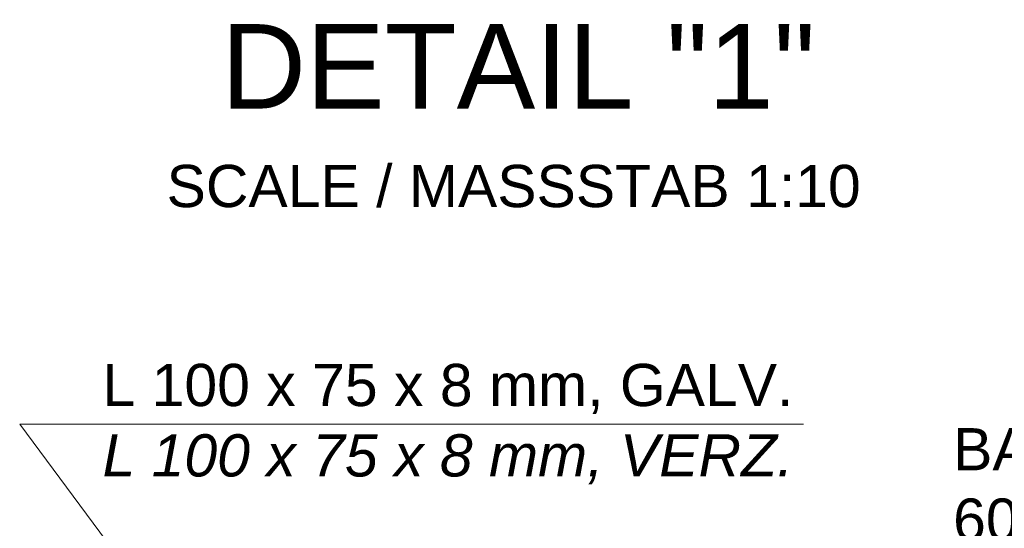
# Model space of a CAD drawing. Header units: millimetres. Extents: x -6179 to 18141, y -8419 to 8561.
# Tile 33 of 118: x 6658 to 7825, y -6562 to -5959. Entities that reach past the tile are written whole.
import ezdxf

# ---------------------------------------------------------------- set-up
doc = ezdxf.new("R2010")
doc.units = ezdxf.units.MM
doc.layers.add('Beschriftung', color=7, linetype='Continuous')
doc.layers.add('Text', color=7, linetype='Continuous')
doc.styles.add('Arial_Standard', font='arial.ttf')
doc.styles.add('LBB3.5M1000', font='isocp.shx', dxfattribs={"height": 3.5})

msp = doc.modelspace()

# ---------------------------------------------------------------- linework, layer by layer
at = {"layer": 'Text', "lineweight": 9}
for p, q in [((7587.53834, -6438.16793), (6658.23752, -6438.16793)), ((6658.23752, -6438.16793), (6863.14817, -6713.47739))]:
    msp.add_line(p, q, dxfattribs=at)

# ---------------------------------------------------------------- texts
at = {"layer": 'Beschriftung', "insert": (6808.99576, -5964.52525), "char_height": 200, "width": 863.2507441, "attachment_point": 1, "style": 'LBB3.5M1000'}
msp.add_mtext('{\\fArial|b0|i0|c0|p34;\\H0.5x;\\W2.2647; \\W1;DETAIL "1"\\fArial|b0|i1|c0|p34;\\H2x;\\P\\fArial|b0|i0|c0|p34;\\H0.25x;\\W1.2034; \\W1;SCALE / MASSSTAB 1:10}', dxfattribs=at)
at = {"layer": 'Text', "char_height": 50, "width": 1987.9879559, "attachment_point": 4, "style": 'Arial_Standard'}
for s, insert in [('L 100 x 75 x 8 mm, GALV.\\P{\\fArial|b0|i1|c0|p34;L 100 x 75 x 8 mm, VERZ.}', (6756.39974, -6438.16793)), ('BASE PLATE St 37-2, GALV.\\P600 x 150 x 10 mm\\PWITH 4 BORINGS %%C18 mm\\PFOR COMPOSITE DOWELS M16, \\PWELDED WITH U 240\\P{\\fArial|b0|i1|c0|p34;FUSSPLATTE St 37-2, VERZ.\\P600 x 150 x 10 mm\\PMIT 4 BOHRUNGEN %%C18 mm\\PFÜR VERBUNDANKER M16,\\PMIT U 240 VERSCHWEISST}', (7764.76733, -6843.34042))]:
    msp.add_mtext(s, dxfattribs=dict(at, insert=insert))

doc.saveas('drawing.dxf')
